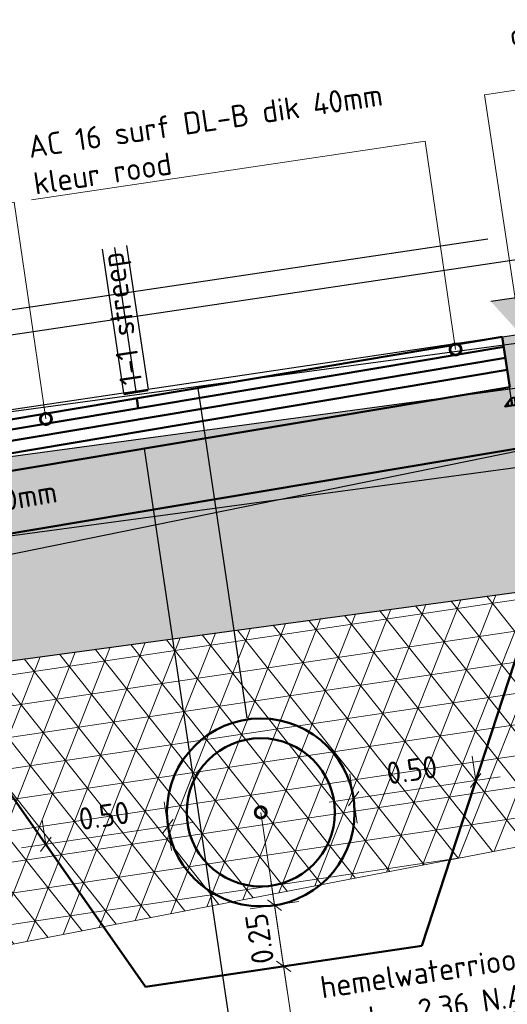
# Model space of a CAD drawing. Header units: metres. Extents: x 0 to 269924, y 0 to 933292.
# Tile 40 of 246: x 133869.08 to 133871.06, y 465831.59 to 465835.58. Entities that reach past the tile are written whole.
import ezdxf
from ezdxf import colors
from ezdxf.entities.mleader import LeaderData, LeaderLine
from ezdxf.math import Vec2, Vec3

# ---------------------------------------------------------------- set-up
doc = ezdxf.new("R2010")
doc.units = ezdxf.units.M
doc.linetypes.add('AL-NAP_LIJN', pattern=[15.25, 12, -1.5, 0.25, -1.5])
doc.linetypes.add('RI-HWA', pattern=[7.4, 5, -2.4])
for name, color, linetype, lineweight in [('B-WE-KL-T18', 10, 'Continuous', 18), ('B-WE-MO-BODEM-AD-50', 253, 'Continuous', 18), ('B-WE-VH-VERHARDING-GD', 253, 'Continuous', 25), ('B-WE-VH-VERHARDING_FUNDERING-AD-50', 253, 'Continuous', 18), ('N-WE-GW-SLEUF-GD', 90, 'Continuous', 50), ('N-WE-KL-ET_LS_OV_LICHTMAST-S', 190, 'Continuous', 25), ('N-WE-RI-T18', 10, 'Continuous', 18), ('N-WE-VH-KANTOPSLUITING_OPSLUITBAND-SD', 150, 'Continuous', 25), ('N-WE-VH-M', 7, 'Continuous', 18), ('N-WE-VH-VERHARDING-GD', 7, 'Continuous', 50), ('N-WE-VH-VERHARDING-T18', 10, 'Continuous', 18), ('X-XX-AL-NAP-GD', 7, 'AL-NAP_LIJN', 25), ('X-XX-AL-PEILMAAT-SD', 7, 'Continuous', 25)]:
    doc.layers.add(name, color=color, linetype=linetype, lineweight=lineweight)
doc.layers.add('N-WE-RI-HWA-GD', color=150, linetype='RI-HWA', lineweight=50, true_color=0x007fff)
doc.layers.add('X-XX-AL-HULPLIJN-G', color=30, linetype='Continuous', lineweight=18, plot=False)
doc.layers.add('X-XX-AL-HULPLIJN-GD', color=30, linetype='Continuous', lineweight=25, plot=False)
doc.styles.add('NLCS-ISO', font='NLCS-ISO.ttf')
doc.styles.add('NLCS-ISO-M200-T18', font='NLCS-ISO.ttf', dxfattribs={"height": 0.36})
doc.styles.add('NLCS-ISO-M50-T18', font='NLCS-ISO.ttf', dxfattribs={"height": 0.09})
doc.dimstyles.new('NLCS-M50-T18-SCHRAP_L2_H2', dxfattribs={"dimscale": 0.05, "dimtxt": 2.5, "dimasz": 1.008, "dimexe": 2, "dimexo": 2, "dimgap": 0.7, "dimtad": 1, "dimzin": 0, "dimdsep": 46, "dimtxsty": 'NLCS-ISO-M50-T18', "dimblk": 'OBLIQUE', "dimcen": 0, "dimdle": 2, "dimclrd": 256, "dimclre": 256, "dimclrt": 10, "dimazin": 0, "dimtfac": 1, "dimtdec": 3, "dimtofl": 0, "dimtmove": 0, "dimatfit": 3, "dimldrblk": 'OBLIQUE', "dimfxl": 2, "dimfxlon": 1, "dimtfillclr": 256, "dimtolj": 1, "dimtzin": 0, "dimlwd": -1, "dimlwe": -1, "dimarcsym": 0})

# ---------------------------------------------------------------- blocks, each defined once
blk = doc.blocks.new('PROFIEL 7')
at = {"layer": 'B-WE-MO-BODEM-AD-50'}
h = blk.add_hatch(dxfattribs=at)
h.set_pattern_fill('AMO-BODEM_ZAND-SO', color=256, scale=0.05, pattern_type=2)
h.set_pattern_definition([(37.5, (-134511.848486, -466584.871335), (-0.003149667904, 0.096341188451), [0, -0.076, 0, -0.085, 0, -0.08125]), (7.5, (-134511.84849, -466584.87134), (0.088488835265, 0.14110730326), [0, -0.041, 0, -0.0685, 0, -0.02625]), (327.5, (-134511.90999, -466584.871335), (0.155707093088, 0.000282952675), [0, -0.025, 0, -0.09, 0, -0.1175]), (317.5, (-134511.90999, -466584.87134), (0.15030633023, 0.043883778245), [0, -0.0125, 0, -0.059, 0, -0.0675])])
h.paths.add_polyline_path([(12.4223, -0.8441), (12.1023, -0.84), (9.0186, -0.8), (5.9348, -0.84), (5.6149, -0.8441), (5.1214, -1.3505), (9.0186, -1.3001), (12.1885, -1.34, -0.410428), (12.1688, -1.32, -1), (12.2088, -1.32, -0.41801), (12.1885, -1.34), (12.2585, -1.34, -0.409979), (12.2388, -1.32, -1), (12.2788, -1.32, -0.41801), (12.2585, -1.34), (12.9158, -1.3505)])
h.paths.add_polyline_path([(5.8384, -0.93, -1), (5.8784, -0.93, -1)], flags=16)
h.paths.add_polyline_path([(11.9534, -1.1112, -1), (11.8434, -1.1112, -1)], flags=16)
h = blk.add_hatch(dxfattribs=at)
h.set_pattern_fill('AVH-FUNDERING_EPS-SO', color=256, scale=0.025, angle=-8.4528, pattern_type=2)
h.set_pattern_definition([(360, (831.99881, -458.69471), (7e-17, 0.125), []), (60, (831.99881, -458.69471), (-0.108253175, 0.0625), []), (120, (831.99881, -458.69471), (-0.108253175, -0.0625), [])])
h.paths.add_polyline_path([(5.1384, -1.3503), (5.1384, -2.2546), (6.677, -2.1874), (8.6829, -2.4602), (13.8888, -2.2372), (13.8888, -1.3505), (12.9158, -1.3505), (9.0186, -1.3001)])
at = {"layer": 'B-WE-VH-VERHARDING_FUNDERING-AD-50'}
h = blk.add_hatch(dxfattribs=at)
h.set_pattern_fill('AVH-FUNDERING_02-SO', color=256, scale=0.25, pattern_type=2)
h.set_pattern_definition([(360, (-1152.4806, -53.33834), (0.25, 0.25), [0.03125, -0.21875]), (90, (-1152.4806, -53.33834), (-0.25, 0.25), [0.03125, -0.21875]), (135, (-1152.44935, -53.33834), (-0.25, 3e-12), [0.044194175, -0.309359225]), (360, (-1152.44935, -53.19772), (0.25, 0.25), [0.03125, -0.21875]), (45, (-1152.43373, -53.21334), (3e-12, 0.25), [0.022097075, -0.3314563]), (135, (-1152.43373, -53.21334), (-0.25, 3e-12), [0.022097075, -0.3314563]), (360, (-1152.3556, -53.13522), (0.25, 0.25), [0.044194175, -0.205805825]), (45, (-1152.3556, -53.13522), (3e-12, 0.25), [0.03125, -0.3223034]), (135, (-1152.31141, -53.13522), (-0.25, 3e-12), [0.03125, -0.3223034]), (90, (-1152.30873, -53.27584), (-0.25, 0.25), [0.03125, -0.21875]), (45, (-1152.30873, -53.27584), (3e-12, 0.25), [0.022097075, -0.3314563]), (135, (-1152.2931, -53.26022), (-0.25, 3e-12), [0.022097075, -0.3314563]), (360, (-1152.44935, -53.27584), (0.25, 0.25), [0.015625, -0.209375]), (360, (-1152.26185, -53.21334), (0.25, 0.25), [0.015625, -0.209375]), (90, (-1152.33998, -53.1821), (-0.25, 0.25), [0.015625, -0.209375]), (135, (-1152.30873, -53.32272), (-0.25, 3e-12), [0.022097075, -0.3314563]), (135, (-1152.4181, -53.15084), (-0.25, 3e-12), [0.022097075, -0.3314563]), (45, (-1152.36342, -53.25631), (3e-12, 0.25), [0.022097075, -0.3314563]), (90, (-1152.39467, -53.3071), (-0.25, 0.25), [0.00390625, -0.24609375]), (90, (-1152.38295, -53.20162), (-0.25, 0.25), [0.00390625, -0.24609375]), (90, (-1152.26576, -53.15865), (-0.25, 0.25), [0.00390625, -0.24609375]), (90, (-1152.26185, -53.29147), (-0.25, 0.25), [0.00390625, -0.24609375])])
h.paths.add_polyline_path([(12.1023, -0.84), (9.0186, -0.8), (5.9348, -0.84), (5.6149, -0.8441), (5.9307, -0.52), (9.0186, -0.48), (12.1065, -0.52), (12.4223, -0.8441)])
at = {"layer": 'B-WE-VH-VERHARDING-GD'}
for points in [[(5.9284, -0.34), (9.0186, -0.3), (12.1088, -0.34)], [(5.1214, -1.3505), (9.0186, -1.3001), (12.9158, -1.3505)]]:
    blk.add_lwpolyline(points, dxfattribs=at)
blk.add_lwpolyline([(12.1023, -0.84), (9.0186, -0.8), (5.9348, -0.84), (5.6149, -0.8441), (5.9307, -0.52), (9.0186, -0.48), (12.1065, -0.52), (12.4223, -0.8441)], close=True, dxfattribs=at)
at = {"layer": 'X-XX-AL-HULPLIJN-G'}
blk.add_lwpolyline([(5.1384, -2.2546), (6.677, -2.1874), (8.6829, -2.4602), (13.8888, -2.2372), (13.8888, -1.3505)], dxfattribs=at)
at = {"layer": 'X-XX-AL-NAP-GD'}
blk.add_lwpolyline([(20.234, 0), (0, 0)], dxfattribs=at)
at = {"layer": 'B-WE-KL-T18', "insert": (12.0541, -1.1858), "char_height": 0.09, "attachment_point": 3, "style": 'NLCS-ISO-M50-T18'}
blk.add_mtext_dynamic_manual_height_columns('water nieuw', width=1.034148, gutter_width=12.5, heights=[0], dxfattribs=at)
blk = doc.blocks.new('_Oblique')
at = {"color": 0, "linetype": 'ByBlock', "lineweight": -2}
blk.add_line((-0.5, -0.5), (0.5, 0.5), dxfattribs=at)
blk = doc.blocks.new('*D412')
at = {"layer": 'Defpoints', "color": 0, "transparency": 16777216}
for p in [(133869.6815, 465832.3134), (133869.1869, 465832.2399), (133869.7741, 465831.6903)]:
    blk.add_point(p, dxfattribs=at)
at = {"layer": 'N-WE-VH-M', "transparency": 16777216}
for p, q in [((133869.6962, 465832.2145), (133869.6668, 465832.4123)), ((133869.088, 465832.2252), (133869.7804, 465832.3281)), ((133869.1869, 465832.2399), (133869.1722, 465832.3388))]:
    blk.add_line(p, q, dxfattribs=at)
at = {"layer": 'N-WE-VH-M', "transparency": 16777216, "xscale": 0.0504, "yscale": 0.0504, "zscale": 0.0504}
for p, rotation in [((133869.6815, 465832.3134), 8.452767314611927), ((133869.1869, 465832.2399), 188.4527673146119)]:
    blk.add_blockref('_Oblique', p, dxfattribs=dict(at, rotation=rotation))
at = {"layer": 'N-WE-VH-M', "color": 10, "transparency": 16777216, "insert": (133869.4224, 465832.3558), "char_height": 0.09, "attachment_point": 5, "rotation": 8.4528, "style": 'NLCS-ISO-M50-T18'}
blk.add_mtext('\\A1;0.50', dxfattribs=at)
blk = doc.blocks.new('*D413')
at = {"layer": 'Defpoints', "color": 0, "transparency": 16777216}
for p in [(133870.9278, 465832.4986), (133870.9278, 465832.4986), (133870.5258, 465831.802)]:
    blk.add_point(p, dxfattribs=at)
at = {"layer": 'N-WE-VH-M', "transparency": 16777216}
for p, q in [((133870.9278, 465832.4986), (133870.9131, 465832.5975)), ((133870.3343, 465832.4104), (133871.0267, 465832.5133)), ((133870.4479, 465832.3262), (133870.4185, 465832.524))]:
    blk.add_line(p, q, dxfattribs=at)
at = {"layer": 'N-WE-VH-M', "transparency": 16777216, "xscale": 0.0504, "yscale": 0.0504, "zscale": 0.0504}
for p, rotation in [((133870.9278, 465832.4986), 8.452767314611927), ((133870.4332, 465832.4251), 188.4527673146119)]:
    blk.add_blockref('_Oblique', p, dxfattribs=dict(at, rotation=rotation))
at = {"layer": 'N-WE-VH-M', "color": 10, "transparency": 16777216, "insert": (133870.6687, 465832.541), "char_height": 0.09, "attachment_point": 5, "rotation": 8.4528, "style": 'NLCS-ISO-M50-T18'}
blk.add_mtext('\\A1;0.50', dxfattribs=at)
blk = doc.blocks.new('_DotSmall')
at = {"color": 0, "linetype": 'ByBlock', "const_width": 0.5}
blk.add_lwpolyline([(-0.0625, 0, 1), (0.0625, 0, 1)], format="xyb", close=True, dxfattribs=at)
blk = doc.blocks.new('*D414')
at = {"layer": 'Defpoints', "color": 0, "transparency": 16777216}
for p in [(133870.1132, 465831.9934), (133869.4305, 465831.8919), (133870.7088, 465831.8292)]:
    blk.add_point(p, dxfattribs=at)
at = {"layer": 'N-WE-VH-M', "transparency": 16777216}
for p, q in [((133870.1647, 465831.6472), (133870.0985, 465832.0923)), ((133870.0143, 465831.9787), (133870.2121, 465832.0081)), ((133870.2489, 465831.7608), (133870.051, 465831.7314))]:
    blk.add_line(p, q, dxfattribs=at)
at = {"layer": 'N-WE-VH-M', "transparency": 16777216, "xscale": 0.0504, "yscale": 0.0504, "zscale": 0.0504}
for p, rotation in [((133870.1132, 465831.9934), 98.45276731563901), ((133870.15, 465831.7461), 278.452767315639)]:
    blk.add_blockref('_Oblique', p, dxfattribs=dict(at, rotation=rotation))
at = {"layer": 'N-WE-VH-M', "color": 10, "transparency": 16777216, "insert": (133870.0524, 465831.858), "char_height": 0.09, "attachment_point": 5, "rotation": 98.4528, "style": 'NLCS-ISO-M50-T18'}
blk.add_mtext('\\A1;0.25', dxfattribs=at)
blk = doc.blocks.new('*U405')
blk.add_hatch(color=8).paths.add_polyline_path([(-0.15, -0.25), (0, -0.25), (0, 0), (-0.15, 0)])
at = {"layer": 'N-WE-VH-VERHARDING-GD', "linetype": 'Continuous'}
h = blk.add_hatch(dxfattribs=at)
h.set_pattern_fill('ANSI31', color=256, scale=0.005, angle=45, style=0)
h.set_pattern_definition([(90, (89116.596445, 436374.820416), (-0.015875, 3e-18), [])])
h.paths.add_polyline_path([(-0.15, -0.25), (0, -0.25), (0.03, -0.28), (-0.18, -0.28)])
at = {"flags": 128}
blk.add_lwpolyline([(-0.15, -0.25), (0, -0.25), (0, 0), (-0.15, 0)], close=True, dxfattribs=at)
at = {"layer": 'N-WE-VH-VERHARDING-GD', "linetype": 'Continuous'}
for p, q in [((-0.35, -0.15), (-0.15, -0.1)), ((-0.45, -0.28), (-0.35, -0.15)), ((-0.18, -0.28), (-0.45, -0.28))]:
    blk.add_line(p, q, dxfattribs=at)
at = {"layer": 'N-WE-VH-VERHARDING-GD', "linetype": 'Continuous', "flags": 128}
blk.add_lwpolyline([(-0.15, -0.25), (0, -0.25), (0.03, -0.28), (-0.18, -0.28)], close=True, dxfattribs=at)
blk = doc.blocks.new('*D512')
at = {"layer": 'Defpoints', "color": 0, "transparency": 16777216}
for p in [(133869.5555, 465834.0454), (133867.0878, 465833.6308), (133867.5735, 465830.3624)]:
    blk.add_point(p, dxfattribs=at)
at = {"layer": 'N-WE-VH-VERHARDING-GD', "transparency": 16777216}
for p, q in [((133870.0335, 465830.8291), (133870.0629, 465830.6313)), ((133870.1471, 465830.7449), (133867.4746, 465830.3477)), ((133867.5588, 465830.4614), (133867.5882, 465830.2635))]:
    blk.add_line(p, q, dxfattribs=at)
at = {"layer": 'N-WE-VH-VERHARDING-GD', "transparency": 16777216, "xscale": 0.0504, "yscale": 0.0504, "zscale": 0.0504}
for p, rotation in [((133870.0482, 465830.7302), 8.452767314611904), ((133867.5735, 465830.3624), 188.4527673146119)]:
    blk.add_blockref('_Oblique', p, dxfattribs=dict(at, rotation=rotation))
at = {"layer": 'N-WE-VH-VERHARDING-GD', "color": 10, "transparency": 16777216, "insert": (133868.7881, 465830.6996), "char_height": 0.09, "attachment_point": 5, "rotation": 8.4528, "style": 'NLCS-ISO-M50-T18'}
blk.add_mtext('\\A1;rijbaan\\P2.50', dxfattribs=at)
blk = doc.blocks.new('*D514')
at = {"layer": 'Defpoints', "color": 0, "transparency": 16777216}
for p in [(133871.0351, 465834.2939), (133869.5555, 465834.0454), (133870.0482, 465830.7302)]:
    blk.add_point(p, dxfattribs=at)
at = {"layer": 'N-WE-VH-VERHARDING-GD', "transparency": 16777216}
for p, q in [((133871.5172, 465831.0496), (133871.5466, 465830.8518)), ((133871.6308, 465830.9654), (133869.9493, 465830.7155)), ((133870.0335, 465830.8291), (133870.0629, 465830.6313))]:
    blk.add_line(p, q, dxfattribs=at)
at = {"layer": 'N-WE-VH-VERHARDING-GD', "transparency": 16777216, "xscale": 0.0504, "yscale": 0.0504, "zscale": 0.0504}
for p, rotation in [((133871.5319, 465830.9507), 8.452767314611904), ((133870.0482, 465830.7302), 188.4527673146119)]:
    blk.add_blockref('_Oblique', p, dxfattribs=dict(at, rotation=rotation))
at = {"layer": 'N-WE-VH-VERHARDING-GD', "color": 10, "transparency": 16777216, "insert": (133870.7673, 465830.9938), "char_height": 0.09, "attachment_point": 5, "rotation": 8.4528, "style": 'NLCS-ISO-M50-T18'}
blk.add_mtext('\\A1;rijstrook\\P1.50', dxfattribs=at)
blk = doc.blocks.new('SAL-PEILMAAT_INFRACAD_H01-SOD')
blk.add_line((-2, 3), (6, 3))
blk.add_solid([(-2, 3), (0, 3), (0, 0)])
at = {"style": 'NLCS-ISO'}
blk.add_attdef('...', (0.4, 3.4), '', height=1.8, dxfattribs=at)

msp = doc.modelspace()

# ---------------------------------------------------------------- block references
at = {"layer": 'N-WE-KL-ET_LS_OV_LICHTMAST-S', "rotation": 8.452767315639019}
msp.add_blockref('PROFIEL 7', (133859.6329, 465832.9027), dxfattribs=at)

# ---------------------------------------------------------------- next in the draw order: linework, layer by layer
at = {"layer": 'N-WE-GW-SLEUF-GD'}
for p, q in [((133870.7088, 465831.8292), (133871.3832, 465833.891)), ((133868.449, 465833.2927), (133869.5909, 465831.663)), ((133869.5909, 465831.663), (133870.7088, 465831.8292))]:
    msp.add_line(p, q, dxfattribs=at)
at = {"layer": 'N-WE-RI-HWA-GD', "linetype": 'Continuous'}
for radius in [0.38, 0.3]:
    msp.add_circle((133870.0573, 465832.3693), radius, dxfattribs=at)
at = {"layer": 'N-WE-VH-VERHARDING-GD'}
for points in [[(133871.0351, 465834.2939), (133865.6101, 465833.3826)], [(133871.0652, 465834.0911), (133871.0351, 465834.2939)], [(133871.0409, 465834.2543), (133865.616, 465833.343)], [(133871.0476, 465834.2098), (133865.6226, 465833.2985)], [(133871.0549, 465834.1603), (133865.6299, 465833.249)], [(133871.5213, 465834.0831), (133871.5458, 465833.9183), (133864.9372, 465832.8082), (133864.9094, 465832.9954)], [(133871.0652, 465834.0911), (133865.6402, 465833.1798)], [(133869.6012, 465834.0784), (133869.5025, 465834.0618)], [(133869.5614, 465834.0058), (133869.5555, 465834.0454)]]:
    msp.add_lwpolyline(points, dxfattribs=at)
at = {"layer": 'X-XX-AL-HULPLIJN-GD'}
for points in [[(133870.9763, 465834.6896), (133863.888, 465833.6362)], [(133869.4152, 465834.6495), (133869.5019, 465834.0661)], [(133869.4647, 465834.6568), (133869.5514, 465834.0734)], [(133869.5141, 465834.6642), (133869.6008, 465834.0808)], [(133871.0351, 465834.2939), (133863.9468, 465833.2405)], [(133869.8021, 465834.0868), (133870.0006, 465832.7514)], [(133869.5857, 465833.8425), (133870.2306, 465829.5024)]]:
    msp.add_lwpolyline(points, dxfattribs=at)
at = {"layer": 'X-XX-AL-HULPLIJN-GD', "flags": 128}
msp.add_lwpolyline([(133868.449, 465833.2927), (133871.3832, 465833.891)], dxfattribs=at)

# ---------------------------------------------------------------- next in the draw order: block references
at = {"layer": 'N-WE-VH-KANTOPSLUITING_OPSLUITBAND-SD', "xscale": -1, "rotation": 8.452767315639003}
msp.add_blockref('*U405', (133871.0351, 465834.2939), dxfattribs=at)
at = {"layer": 'X-XX-AL-PEILMAAT-SD', "xscale": 0.05, "yscale": 0.05, "zscale": 0.05, "rotation": 8.452767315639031}
msp.add_blockref('SAL-PEILMAAT_INFRACAD_H01-SOD', (133871.1092, 465834.3049), dxfattribs=at).add_auto_attribs({'...': '-0.30'})

# ---------------------------------------------------------------- next in the draw order: texts
at = {"layer": 'N-WE-VH-VERHARDING-T18', "char_height": 0.09, "attachment_point": 5, "style": 'NLCS-ISO-M50-T18'}
for s, width, insert, rotation in [('1-1 streep', 2.613125, (133869.5073, 465834.3702), 98.4528), ('menggranulaat 0/31.5 dik 250mm', 2.079466, (133868.3772, 465833.5129), 9.536)]:
    msp.add_mtext_dynamic_manual_height_columns(s, width=width, gutter_width=0.45, heights=[0], dxfattribs=dict(at, insert=insert, rotation=rotation))

# ---------------------------------------------------------------- next in the draw order: dimensions: what is measured, and where the dimension line sits
at = {"layer": 'N-WE-VH-M'}
for base, p1, p2, angle, picture, middle in [((133870.9278, 465832.4986), (133870.5258, 465831.802), (133870.9278, 465832.4986), 8.4528, '*D413', (133870.6805, 465832.4619)), ((133869.6815, 465832.3134), (133869.1869, 465832.2399), (133869.7741, 465831.6903), 8.4528, '*D412', (133869.4342, 465832.2767)), ((133870.1132, 465831.9934), (133870.7088, 465831.8292), (133869.4305, 465831.8919), 98.4528, '*D414', (133870.1316, 465831.8698))]:
    dim = msp.add_linear_dim(base=base, p1=p1, p2=p2, angle=angle, dimstyle='NLCS-M50-T18-SCHRAP_L2_H2', dxfattribs=at)
    dim.commit()
    dim.dimension.update_dxf_attribs({"geometry": picture, "text_midpoint": middle, "dimtype": 160})
at = {"layer": 'N-WE-VH-VERHARDING-GD'}
for base, p1, p2, text, picture, middle in [((133870.0482, 465830.7302), (133871.0351, 465834.2939), (133869.5555, 465834.0454), 'rijstrook\\P<>', '*D514', (133870.7673, 465830.9938)), ((133867.5735, 465830.3624), (133869.5555, 465834.0454), (133867.0878, 465833.6308), 'rijbaan\\P<>', '*D512', (133868.7881, 465830.6996))]:
    dim = msp.add_linear_dim(base=base, p1=p1, p2=p2, angle=188.4528, text=text, dimstyle='NLCS-M50-T18-SCHRAP_L2_H2', dxfattribs=at)
    dim.commit()
    dim.dimension.update_dxf_attribs({"geometry": picture, "text_midpoint": middle})

# ---------------------------------------------------------------- next in the draw order: leaders
at = {"layer": 'N-WE-RI-T18'}
ml = msp.add_multileader_mtext('Standard', dxfattribs=at)
ml.set_content('hemelwaterriool beton %%C600\\Pb.o.b. -2.36 N.A.P.', color=256, style='NLCS-ISO-M50-T18')
ml.set_leader_properties(color=256, linetype='ByLayer', lineweight=-1)
ml.set_arrow_properties(name='DOTSMALL')
ml.build(insert=Vec2(0, 0))
ml.multileader.update_dxf_attribs({"text_left_attachment_type": 5, "text_right_attachment_type": 5, "dogleg_length": 0.09, "arrow_head_size": 0.09})
ctx = ml.context
ctx.base_point, ctx.char_height, ctx.arrow_head_size, ctx.landing_gap_size, ctx.plane_origin, ctx.plane_x_axis, ctx.plane_y_axis = Vec3(133870.286, 465831.4427), 0.09, 0.09, 0.045, Vec3(133870.1014, 465832.0725), Vec3(0.989137, 0.146994), Vec3(-0.146994, 0.989137)
ctx.left_attachment, ctx.right_attachment = 5, 5
notes = []
notes.append((ctx, [(0, (1, 1, 0), (133870.197, 465831.4295), (0.989137, 0.146994), 0.09, [(0, [(133870.0573, 465832.3693)], 0, [])])]))
ctx.mtext.insert, ctx.mtext.text_direction, ctx.mtext.rotation, ctx.mtext.flow_direction = Vec3(133870.2926, 465831.7045), Vec3(0.989137, 0.146994), 0.147529, 5
at = {"layer": 'N-WE-VH-VERHARDING-T18'}
ml = msp.add_multileader_mtext('Standard', dxfattribs=at)
ml.set_content('', color=256, style='NLCS-ISO-M200-T18')
ml.set_leader_properties(color=256, linetype='ByLayer', lineweight=-1)
ml.build(insert=Vec2(0, 0))
ml.multileader.update_dxf_attribs({"has_dogleg": 0, "text_left_attachment_type": 5, "text_right_attachment_type": 5, "dogleg_length": 0.36, "arrow_head_size": 0.36})
ctx = ml.context
ctx.base_point, ctx.char_height, ctx.arrow_head_size, ctx.landing_gap_size, ctx.plane_origin = Vec3(135697.3918, 466805.7659), 0.36, 0.36, 0.18, Vec3(135695.6966, 466805.1889)
ctx.left_attachment, ctx.right_attachment = 5, 5
notes.append((ctx, [(0, (0, 0, 0), (0, 0), (1, 0), 1, [])]))
ctx.mtext.insert, ctx.mtext.flow_direction = Vec3(135697.5718, 466806.1259), 5
ml = msp.add_multileader_mtext('Standard', dxfattribs=at)
ml.set_content('opsluitband 150x250\\Pstelpecie dik 50mm', color=256, style='NLCS-ISO-M50-T18')
ml.set_leader_properties(color=256, linetype='ByLayer', lineweight=-1)
ml.set_arrow_properties(name='DOTSMALL')
ml.build(insert=Vec2(0, 0))
ml.multileader.update_dxf_attribs({"text_left_attachment_type": 5, "text_right_attachment_type": 5, "dogleg_length": 0.09, "arrow_head_size": 0.09})
ctx = ml.context
ctx.base_point, ctx.char_height, ctx.arrow_head_size, ctx.landing_gap_size, ctx.plane_origin, ctx.plane_x_axis, ctx.plane_y_axis = Vec3(133871.0525, 465835.287), 0.09, 0.09, 0.045, Vec3(133869.1466, 465833.9123), Vec3(0.989137, 0.146994), Vec3(-0.146994, 0.989137)
ctx.left_attachment, ctx.right_attachment = 5, 5
notes.append((ctx, [(0, (1, 1, 0), (133870.9635, 465835.2738), (0.989137, 0.146994), 0.09, [(0, [(133871.1276, 465834.1813)], 0, [])])]))
ctx.mtext.insert, ctx.mtext.text_direction, ctx.mtext.rotation, ctx.mtext.flow_direction = Vec3(133871.0577, 465835.5577), Vec3(0.989137, 0.146994), 0.147529, 5
ml = msp.add_multileader_mtext('Standard', dxfattribs=at)
ml.set_content('AC 16 surf DL-B dik 40mm\\Pkleur rood', color=256, style='NLCS-ISO-M50-T18')
ml.set_leader_properties(color=256, linetype='ByLayer', lineweight=-1)
ml.set_arrow_properties(name='DOTSMALL')
ml.build(insert=Vec2(0, 0))
ml.multileader.update_dxf_attribs({"text_left_attachment_type": 5, "text_right_attachment_type": 5, "dogleg_length": 0.09, "arrow_head_size": 0.09})
ctx = ml.context
ctx.base_point, ctx.char_height, ctx.arrow_head_size, ctx.landing_gap_size, ctx.plane_origin, ctx.plane_x_axis, ctx.plane_y_axis = Vec3(133869.1026, 465834.8456), 0.09, 0.09, 0.045, Vec3(133870.9851, 465833.9859), Vec3(0.989137, 0.146994), Vec3(-0.146994, 0.989137)
ctx.left_attachment, ctx.right_attachment = 5, 5
notes.append((ctx, [(0, (1, 1, 0), (133870.7228, 465835.0864), (-0.989137, -0.146994), 0.09, [(0, [(133870.8461, 465834.2434)], 0, [])])]))
ctx.mtext.insert, ctx.mtext.text_direction, ctx.mtext.rotation, ctx.mtext.flow_direction = Vec3(133869.1092, 465835.1074), Vec3(0.989137, 0.146994), 0.147529, 5
ml = msp.add_multileader_mtext('Standard', dxfattribs=at)
ml.set_content('AC 16 surf DL-B dik 40mm', color=256, style='NLCS-ISO-M50-T18')
ml.set_leader_properties(color=256, linetype='ByLayer', lineweight=-1)
ml.set_arrow_properties(name='DOTSMALL')
ml.build(insert=Vec2(0, 0))
ml.multileader.update_dxf_attribs({"text_left_attachment_type": 5, "text_right_attachment_type": 5, "dogleg_length": 0.09, "arrow_head_size": 0.09})
ctx = ml.context
ctx.base_point, ctx.char_height, ctx.arrow_head_size, ctx.landing_gap_size, ctx.plane_origin, ctx.plane_x_axis, ctx.plane_y_axis = Vec3(133867.4389, 465834.5984), 0.09, 0.09, 0.045, Vec3(133869.3215, 465833.7386), Vec3(0.989137, 0.146994), Vec3(-0.146994, 0.989137)
ctx.left_attachment, ctx.right_attachment = 5, 5
notes.append((ctx, [(0, (1, 1, 0), (133869.0591, 465834.8391), (-0.989137, -0.146994), 0.09, [(0, [(133869.1875, 465833.962)], 0, [])])]))
ctx.mtext.insert, ctx.mtext.text_direction, ctx.mtext.rotation, ctx.mtext.flow_direction = Vec3(133867.4676, 465834.7118), Vec3(0.989137, 0.146994), 0.147529, 5
for ctx, leaders in notes:
    for number, flags, end, landing, length, lines in leaders:
        leader = LeaderData()
        leader.index, (leader.has_last_leader_line, leader.has_dogleg_vector, leader.attachment_direction) = number, flags
        leader.last_leader_point, leader.dogleg_vector, leader.dogleg_length = Vec3(end), Vec3(landing), length
        for number, points, colour, breaks in lines:
            line = LeaderLine()
            line.index, line.vertices, line.color, line.breaks = number, Vec3.list(points), colors.encode_raw_color(colour), breaks
            leader.lines.append(line)
        ctx.leaders.append(leader)

doc.saveas('drawing.dxf')
